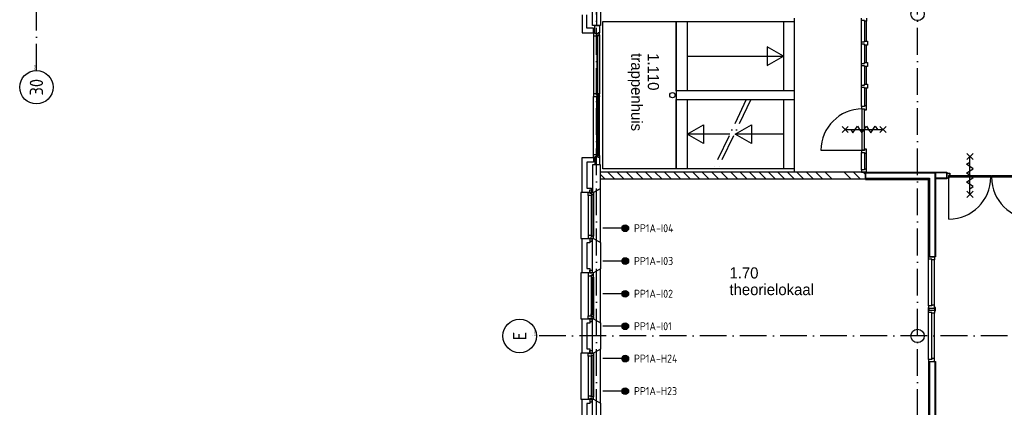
# Model space of a CAD drawing. Header units: millimetres. Extents: x -6587 to 112313, y 244 to 84344.
# Tile 9 of 42: x 4640 to 26720, y 32905 to 41598. Entities that reach past the tile are written whole.
import ezdxf
from ezdxf.enums import TextEntityAlignment as Align

# ---------------------------------------------------------------- set-up
doc = ezdxf.new("R2010")
doc.units = ezdxf.units.MM
doc.header["$LTSCALE"] = 100
doc.linetypes.add('DASHDOT', pattern=[9, 6, -1.5, 0, -1.5])
doc.layers.get('0').update_dxf_attribs({"linetype": 'CONTINUOUS'})
for name, color, linetype in [('AL$2----_STEMPEL', 7, 'CONTINUOUS'), ('AL$7----_STRAMIEN', 1, 'DASHDOT'), ('AL21----_BUITENWAND', 4, 'CONTINUOUS'), ('AL21K---_ISOLATIE', 1, 'CONTINUOUS'), ('AL22----_BINNENWAND', 7, 'CONTINUOUS'), ('AL24----_TRAPPEN', 7, 'CONTINUOUS'), ('AL28----_KONSTRUKTIE', 3, 'CONTINUOUS'), ('AL31----_BUITENKOZ', 7, 'CONTINUOUS'), ('AL32----_BINNENKOZ', 7, 'CONTINUOUS'), ('AL65----_BEVEILIGING', 7, 'CONTINUOUS'), ('ALN-----_BLOCKNAAM', 2, 'CONTINUOUS'), ('ALXA1---_RASTER50', 12, 'CONTINUOUS'), ('ALXAA---_GEWBETON', 12, 'CONTINUOUS'), ('ALXAB---_PREFABBETON', 1, 'CONTINUOUS'), ('ALXOU---_GLAS', 7, 'CONTINUOUS'), ('BOUW', 8, 'CONTINUOUS'), ('EB6441--_ATTRIB', 2, 'CONTINUOUS'), ('EL6441--_DATACOM', 3, 'CONTINUOUS')]:
    doc.layers.add(name, color=color, linetype=linetype)
doc.styles.add('1_8', font='iso', dxfattribs={"width": 0.7, "height": 1.8})
doc.styles.add('BURO-025', font='BUROFONT.shx', dxfattribs={"height": 250})
doc.styles.get("Standard").update_dxf_attribs({"font": 'iso.shx'})

# ---------------------------------------------------------------- blocks, each defined once
blk = doc.blocks.new('ES4X2')
for p, q in [((-0.45, 1.4), (-0.45, 2.6)), ((-0.15, 1.27), (-0.15, 2.73)), ((0.15, 1.27), (0.15, 2.73)), ((0.45, 1.4), (0.45, 2.6)), ((0, 1.25), (0, -3))]:
    blk.add_line(p, q)
blk.add_circle((0, 2), 0.75)
at = {"style": '1_8', "flags": 8}
for tag, p in [('NUMMER', (1.25, 3.5)), ('CODE', (-1.25, 3.5))]:
    blk.add_attdef(tag, text='', height=1.8, rotation=90, dxfattribs=at).set_placement(p, align=Align.MIDDLE_LEFT)
blk.add_attdef('M_CODE', text='', height=1.8, dxfattribs=at).set_placement((0, 0), align=Align.MIDDLE_CENTER)
blk = doc.blocks.new('1010')
at = {"layer": 'AL$7----_STRAMIEN', "color": 7, "linetype": 'Continuous'}
blk.add_circle((0, 750), 750, dxfattribs=at)
at = {"layer": 'AL$7----_STRAMIEN', "color": 3, "linetype": 'Continuous'}
blk.add_attdef('STR-NAAM', text='', height=600, rotation=360, dxfattribs=at).set_placement((0, 750), align=Align.MIDDLE)
at = {"layer": 'ALN-----_BLOCKNAAM', "linetype": 'Continuous'}
blk.add_text('1010', height=100, dxfattribs=at).set_placement((0, 0))
blk = doc.blocks.new('1011')
at = {"layer": 'AL$7----_STRAMIEN', "color": 7, "linetype": 'Continuous'}
blk.add_circle((-750, 0), 750, dxfattribs=at)
at = {"layer": 'AL$7----_STRAMIEN', "color": 3, "linetype": 'Continuous'}
blk.add_attdef('STR-NAAM', text='', height=600, rotation=360, dxfattribs=at).set_placement((-750, 0), align=Align.MIDDLE)
at = {"layer": 'ALN-----_BLOCKNAAM', "linetype": 'Continuous'}
blk.add_text('1011', height=100, dxfattribs=at).set_placement((0, 0))

msp = doc.modelspace()

# ---------------------------------------------------------------- linework, layer by layer
at = {"color": 8, "linetype": 'Continuous'}
for p, q in [((23514.8, 41580.5), (23514.8, 41630.5)), ((23581.8, 41580.5), (23514.8, 41580.5)), ((23581.8, 41563.5), (23581.8, 41580.5)), ((23628.8, 41563.5), (23581.8, 41563.5)), ((23628.8, 41630.5), (23628.8, 41563.5)), ((23514.8, 41046.5), (23514.8, 41102.5)), ((23514.8, 41102.5), (23581.8, 41102.5)), ((23581.8, 41102.5), (23581.8, 41119.5)), ((23581.8, 41119.5), (23653.8, 41119.5)), ((23653.8, 41119.5), (23653.8, 41029.5)), ((23581.8, 41046.5), (23514.8, 41046.5)), ((23581.8, 41029.5), (23581.8, 41046.5)), ((23653.8, 41029.5), (23581.8, 41029.5)), ((23581.8, 40617.5), (23581.8, 40634.5)), ((23581.8, 40634.5), (23653.8, 40634.5)), ((23653.8, 40634.5), (23653.8, 40544.5)), ((23514.8, 40561.5), (23514.8, 40617.5)), ((23514.8, 40617.5), (23581.8, 40617.5)), ((23581.8, 40561.5), (23514.8, 40561.5)), ((23581.8, 40544.5), (23581.8, 40561.5)), ((23653.8, 40544.5), (23581.8, 40544.5)), ((23514.8, 40076.5), (23514.8, 40132.5)), ((23514.8, 40132.5), (23581.8, 40132.5)), ((23581.8, 40076.5), (23514.8, 40076.5)), ((23581.8, 40132.5), (23581.8, 40149.5)), ((23581.8, 40149.5), (23653.8, 40149.5)), ((23581.8, 40059.5), (23581.8, 40076.5)), ((23653.8, 40059.5), (23581.8, 40059.5)), ((23653.8, 40149.5), (23653.8, 40059.5)), ((23581.8, 39647.5), (23514.8, 39647.5)), ((23514.8, 39647.5), (23514.8, 39601.5)), ((23514.8, 39601.5), (23581.8, 39601.5)), ((23628.8, 39664.5), (23581.8, 39664.5)), ((23581.8, 39664.5), (23581.8, 39647.5)), ((23581.8, 39601.5), (23581.8, 39574.5)), ((23581.8, 39574.5), (23628.8, 39574.5)), ((23628.8, 39574.5), (23628.8, 39664.5)), ((22604.8, 38669.5), (23534.8, 38669.5)), ((23581.8, 38667.5), (23514.8, 38667.5)), ((23514.8, 38667.5), (23514.8, 38621.5)), ((23628.8, 38694.5), (23581.8, 38694.5)), ((23581.8, 38694.5), (23581.8, 38667.5)), ((23628.8, 38604.5), (23628.8, 38694.5)), ((23514.8, 38621.5), (23581.8, 38621.5)), ((23581.8, 38621.5), (23581.8, 38604.5)), ((23581.8, 38604.5), (23628.8, 38604.5)), ((23581.8, 38228.5), (23514.8, 38228.5)), ((23514.8, 38228.5), (23514.8, 38178.5)), ((23628.8, 38245.5), (23581.8, 38245.5)), ((23581.8, 38245.5), (23581.8, 38228.5)), ((23628.8, 38178.5), (23628.8, 38245.5)), ((23514.8, 38178.5), (23628.8, 38178.5)), ((25432.8, 38158), (25499.8, 38158)), ((25432.8, 38044), (25432.8, 38158)), ((25476.3, 38044), (25432.8, 38044)), ((25499.8, 38111), (25476.3, 38111)), ((25476.3, 38111), (25476.3, 38044)), ((25478.3, 37123.5), (25478.3, 38064)), ((25499.8, 38158), (25499.8, 38111))]:
    msp.add_line(p, q, dxfattribs=at)
for centre, radius, start, end in [((23543.7, 38660.7), 938.9, 90.53799, 179.46201), ((25469.4, 38072.9), 949.5, 270.53799, 359.46201), ((27380.3, 38072.9), 949.5, 180.53799, 269.46201)]:
    msp.add_arc(centre, radius, start, end, dxfattribs=at)
at = {"layer": 'AL$2----_STEMPEL', "color": 8}
for p, q in [((17534.3, 39938.5), (17504.8, 39938.5)), ((17504.8, 39938.5), (17504.8, 39871.5)), ((17504.8, 39871.5), (17576.8, 39871.5)), ((17576.8, 39938.5), (17534.3, 39938.5)), ((17576.8, 39921.5), (17576.8, 39938.5)), ((17605.8, 39921.5), (17576.8, 39921.5)), ((17576.8, 39871.5), (17576.8, 39888.5)), ((17576.8, 39888.5), (17643.8, 39888.5)), ((17643.8, 39921.5), (17605.8, 39921.5)), ((17643.8, 39888.5), (17643.8, 39921.5))]:
    msp.add_line(p, q, dxfattribs=at)
at = {"layer": 'AL$7----_STRAMIEN', "color": 1}
for p, q in [((5014.8, 40457.6), (5014.8, 76734.4)), ((17574.8, 7509.2), (17574.8, 76734.4)), ((24774.8, 7509.2), (24774.8, 43669.6)), ((94298.3, 34506.8), (16060, 34506.8))]:
    msp.add_line(p, q, dxfattribs=at)
at = {"layer": 'AL21----_BUITENWAND', "color": 8}
for p, q in [((17254.8, 41705), (17254.8, 41305)), ((17354.8, 41405), (17354.8, 41705)), ((17254.8, 41305), (17504.8, 41305)), ((17504.8, 41405), (17354.8, 41405)), ((17504.8, 41305), (17504.8, 41405)), ((17254.8, 37720), (17254.8, 38505)), ((17254.8, 38505), (17504.8, 38505)), ((17504.8, 38505), (17504.8, 38405)), ((17504.8, 38405), (17354.8, 38405)), ((17354.8, 38405), (17354.8, 37820)), ((17354.8, 37820), (17464.8, 37820)), ((17464.8, 37820), (17464.8, 37720)), ((17464.8, 37720), (17254.8, 37720)), ((17254.8, 35920), (17254.8, 36690)), ((17254.8, 36690), (17423.8, 36690)), ((17423.8, 36690), (17423.8, 36590)), ((17423.8, 36590), (17354.8, 36590)), ((17354.8, 36590), (17354.8, 36020)), ((17354.8, 36020), (17423.8, 36020)), ((17423.8, 36020), (17423.8, 35920)), ((17423.8, 35920), (17254.8, 35920)), ((17254.8, 34120), (17254.8, 34890)), ((17254.8, 34890), (17423.8, 34890)), ((17423.8, 34890), (17423.8, 34790)), ((17423.8, 34790), (17354.8, 34790)), ((17354.8, 34790), (17354.8, 34220)), ((17423.8, 34120), (17254.8, 34120)), ((17354.8, 34220), (17423.8, 34220)), ((17423.8, 34220), (17423.8, 34120)), ((17254.8, 32320), (17254.8, 33090)), ((17254.8, 33090), (17423.8, 33090)), ((17423.8, 32990), (17354.8, 32990)), ((17354.8, 32990), (17354.8, 32420)), ((17423.8, 33090), (17423.8, 32990))]:
    msp.add_line(p, q, dxfattribs=at)
at = {"layer": 'AL21K---_ISOLATIE', "color": 8, "linetype": 'Continuous'}
for p, q in [((17484.8, 36020), (17484.8, 36590)), ((17484.8, 34220), (17484.8, 34790)), ((17484.8, 32420), (17484.8, 32990))]:
    msp.add_line(p, q, dxfattribs=at)
at = {"layer": 'AL22----_BINNENWAND', "color": 8}
for p, q in [((23608.8, 38180.5), (25174.8, 38180.5)), ((23608.8, 38030.5), (23608.8, 38180.5)), ((25024.8, 38030.5), (23608.8, 38030.5)), ((25024.8, 36280), (25024.8, 38030.5)), ((25174.8, 38180.5), (25174.8, 36280)), ((25174.8, 38030), (25174.8, 38180)), ((25174.8, 38180), (25432.8, 38180)), ((25432.8, 38030), (25174.8, 38030)), ((25432.8, 38180), (25432.8, 38030)), ((25174.8, 36280), (25024.8, 36280)), ((25024.8, 32356.1), (25024.8, 33930)), ((25024.8, 33930), (25174.8, 33930)), ((25174.8, 33930), (25174.8, 32356.1))]:
    msp.add_line(p, q, dxfattribs=at)
at = {"layer": 'AL22----_BINNENWAND', "color": 8, "linetype": 'Continuous'}
for p, q in [((23608.8, 38165.5), (25159.8, 38165.5)), ((23608.8, 38045.5), (25039.8, 38045.5)), ((23608.8, 38015.5), (25009.8, 38015.5)), ((25009.8, 38015.5), (25009.8, 36280)), ((25039.8, 38045.5), (25039.8, 36280)), ((25159.8, 38165.5), (25159.8, 36280)), ((25432.8, 38165), (25174.8, 38165)), ((25432.8, 38045), (25174.8, 38045)), ((25039.8, 33930), (25039.8, 32356.1)), ((25159.8, 33930), (25159.8, 32356.1))]:
    msp.add_line(p, q, dxfattribs=at)
at = {"layer": 'AL24----_TRAPPEN', "color": 8}
for p, q in [((17714.8, 38255), (17714.8, 41555)), ((17714.8, 41555), (19364.8, 41555)), ((19364.8, 41555), (19364.8, 38255)), ((19364.8, 41555), (22004.8, 41555)), ((19364.8, 40005), (19364.8, 41555)), ((19604.8, 41555), (19604.8, 40005)), ((21764.8, 41555), (21764.8, 40005)), ((22004.8, 41635), (22004.8, 38175)), ((22004.8, 41555), (22004.8, 40005)), ((21764.8, 40780), (21398.3, 40991.6)), ((21398.3, 40991.6), (21398.3, 40568.4)), ((19604.8, 40780), (21764.8, 40780)), ((21398.3, 40568.4), (21764.8, 40780)), ((22004.8, 40005), (19364.8, 40005)), ((19364.8, 39805), (22004.8, 39805)), ((19364.8, 38255), (19364.8, 39805)), ((19604.8, 39805), (19604.8, 38255)), ((21764.8, 39805), (21764.8, 38255)), ((22004.8, 39805), (22004.8, 38255)), ((19604.8, 39030), (19971.4, 39241.6)), ((19971.4, 39241.6), (19971.4, 38818.4)), ((20687.8, 39030), (21054.3, 39241.6)), ((21054.3, 39241.6), (21054.3, 38818.4)), ((20564.5, 39030), (19604.8, 39030)), ((19971.4, 38818.4), (19604.8, 39030)), ((21764.8, 39030), (20687.8, 39030)), ((21054.3, 38818.4), (20687.8, 39030)), ((19364.8, 38255), (17714.8, 38255)), ((22004.8, 38255), (19364.8, 38255))]:
    msp.add_line(p, q, dxfattribs=at)
at = {"layer": 'AL24----_TRAPPEN', "color": 8, "linetype": 'DASHDOT'}
for p, q in [((20934.5, 39805), (20194.5, 38255)), ((21034.5, 39805), (20294.5, 38255))]:
    msp.add_line(p, q, dxfattribs=at)
at = {"layer": 'AL24----_TRAPPEN', "color": 8}
msp.add_circle((19277.8, 39905), 60, dxfattribs=at)
at = {"layer": 'AL28----_KONSTRUKTIE', "color": 8}
for p, q in [((17484.8, 41465), (17484.8, 42090)), ((17664.8, 42090), (17664.8, 41465)), ((17664.8, 41465), (17484.8, 41465)), ((17664.8, 38345.1), (17484.8, 38345.1)), ((17484.8, 38345.1), (17484.8, 37720)), ((17664.8, 37812.4), (17664.8, 38345.1)), ((23608.8, 38180), (17664.8, 38180)), ((17664.8, 38030), (23608.8, 38030)), ((23608.8, 38030), (23608.8, 38180)), ((17504.8, 37720), (17664.8, 37812.4)), ((17354.8, 37741), (17354.8, 37741)), ((17484.8, 37720), (17504.8, 37720)), ((17484.8, 36690), (17504.8, 36690)), ((17484.8, 35920), (17484.8, 36690)), ((17504.8, 36690), (17664.8, 36597.6)), ((17664.8, 36597.6), (17664.8, 36012.4)), ((17664.8, 36012.4), (17504.8, 35920)), ((17504.8, 35920), (17484.8, 35920)), ((17484.8, 34890), (17504.8, 34890)), ((17484.8, 34120), (17484.8, 34890)), ((17504.8, 34890), (17664.8, 34797.6)), ((17664.8, 34797.6), (17664.8, 34212.4)), ((17504.8, 34120), (17484.8, 34120)), ((17664.8, 34212.4), (17504.8, 34120)), ((17484.8, 33090), (17504.8, 33090)), ((17484.8, 32320), (17484.8, 33090)), ((17504.8, 33090), (17664.8, 32997.6)), ((17664.8, 32997.6), (17664.8, 32412.4))]:
    msp.add_line(p, q, dxfattribs=at)
for centre in [(24774.8, 41726), (24774.8, 34505)]:
    msp.add_circle(centre, 150, dxfattribs=at)
at = {"layer": 'AL31----_BUITENKOZ', "color": 8}
for p, q in [((17534.3, 41305), (17504.8, 41305)), ((17504.8, 41305), (17504.8, 41238)), ((17534.3, 41291), (17534.3, 41465)), ((17534.3, 41465), (17643.8, 41465)), ((17534.3, 41291), (17534.3, 41305)), ((17614.3, 41291), (17534.3, 41291)), ((17643.8, 41305), (17614.3, 41305)), ((17614.3, 41305), (17614.3, 41291)), ((17643.8, 41465), (17643.8, 41305)), ((17643.8, 41255), (17643.8, 41305)), ((17504.8, 41238), (17576.8, 41238)), ((17504.8, 41238), (17504.8, 39938.5)), ((17576.8, 41238), (17576.8, 41255)), ((17576.8, 41255), (17643.8, 41255)), ((17576.8, 41238), (17576.8, 41255)), ((17576.8, 41255), (17605.8, 41255)), ((17580.8, 41238), (17576.8, 41238)), ((17601.8, 41251), (17580.8, 41251)), ((17580.8, 41251), (17580.8, 41238)), ((17601.8, 41238), (17601.8, 41251)), ((17605.8, 41238), (17601.8, 41238)), ((17605.8, 41255), (17643.8, 41255)), ((17605.8, 41238), (17605.8, 41255)), ((17605.8, 41255), (17605.8, 41238)), ((17643.8, 41238), (17605.8, 41238)), ((17643.8, 41255), (17643.8, 41238)), ((17643.8, 41238), (17643.8, 39938.5)), ((17504.8, 38572), (17504.8, 39871.5)), ((17580.8, 39938.5), (17576.8, 39938.5)), ((17576.8, 39938.5), (17576.8, 39921.5)), ((17576.8, 39921.5), (17605.8, 39921.5)), ((17576.8, 39871.5), (17576.8, 39888.5)), ((17576.8, 39888.5), (17605.8, 39888.5)), ((17580.8, 39871.5), (17576.8, 39871.5)), ((17580.8, 39925.5), (17580.8, 39938.5)), ((17601.8, 39925.5), (17580.8, 39925.5)), ((17601.8, 39884.5), (17580.8, 39884.5)), ((17580.8, 39884.5), (17580.8, 39871.5)), ((17605.8, 39938.5), (17601.8, 39938.5)), ((17601.8, 39938.5), (17601.8, 39925.5)), ((17601.8, 39871.5), (17601.8, 39884.5)), ((17605.8, 39871.5), (17601.8, 39871.5)), ((17643.8, 39938.5), (17605.8, 39938.5)), ((17605.8, 39938.5), (17605.8, 39921.5)), ((17605.8, 39921.5), (17605.8, 39938.5)), ((17605.8, 39921.5), (17643.8, 39921.5)), ((17605.8, 39888.5), (17643.8, 39888.5)), ((17605.8, 39871.5), (17605.8, 39888.5)), ((17605.8, 39888.5), (17605.8, 39871.5)), ((17643.8, 39871.5), (17605.8, 39871.5)), ((17643.8, 39921.5), (17643.8, 39938.5)), ((17643.8, 39888.5), (17643.8, 39871.5)), ((17643.8, 38572), (17643.8, 39871.5)), ((17504.8, 38505.1), (17504.8, 38572.1)), ((17504.8, 38572.1), (17576.8, 38572.1)), ((17534.3, 38505.1), (17504.8, 38505.1)), ((17614.3, 38519.1), (17534.3, 38519.1)), ((17534.3, 38519.1), (17534.3, 38505.1)), ((17534.3, 38505.1), (17534.3, 38345.1)), ((17576.8, 38572.1), (17576.8, 38555.1)), ((17580.8, 38572.1), (17576.8, 38572.1)), ((17576.8, 38572.1), (17576.8, 38555.1)), ((17576.8, 38555.1), (17643.8, 38555.1)), ((17576.8, 38555.1), (17605.8, 38555.1)), ((17580.8, 38559.1), (17580.8, 38572.1)), ((17601.8, 38559.1), (17580.8, 38559.1)), ((17605.8, 38572.1), (17601.8, 38572.1)), ((17601.8, 38572.1), (17601.8, 38559.1)), ((17643.8, 38572.1), (17605.8, 38572.1)), ((17605.8, 38572.1), (17605.8, 38555.1)), ((17605.8, 38555.1), (17605.8, 38572.1)), ((17605.8, 38555.1), (17643.8, 38555.1)), ((17614.3, 38505.1), (17614.3, 38519.1)), ((17643.8, 38505.1), (17614.3, 38505.1)), ((17643.8, 38555.1), (17643.8, 38572.1)), ((17643.8, 38555.1), (17643.8, 38505.1)), ((17643.8, 38505.1), (17643.8, 38345.1)), ((17423.8, 37710), (17423.8, 37781)), ((17423.8, 37781), (17479.8, 37781)), ((17479.8, 37781), (17479.8, 37710)), ((17664.8, 37812.4), (17504.8, 37720)), ((17664.8, 36597.6), (17664.8, 37812.4)), ((17504.8, 37720), (17224.8, 37720)), ((17224.8, 37720), (17224.8, 36690)), ((17390.8, 37653), (17390.8, 36757)), ((17479.8, 37710), (17423.8, 37710)), ((17504.8, 37670), (17504.8, 36740)), ((17224.8, 36690), (17504.8, 36690)), ((17479.8, 36700), (17423.8, 36700)), ((17423.8, 36700), (17423.8, 36629)), ((17479.8, 36629), (17479.8, 36700)), ((17504.8, 36690), (17664.8, 36597.6)), ((17423.8, 36629), (17479.8, 36629)), ((17664.8, 36012.4), (17504.8, 35920)), ((17664.8, 34797.6), (17664.8, 36012.4)), ((17504.8, 35920), (17224.8, 35920)), ((17224.8, 35920), (17224.8, 34890)), ((17423.8, 35920), (17390.8, 35920)), ((17390.8, 35920), (17390.8, 35853)), ((17390.8, 35853), (17453.8, 35853)), ((17390.8, 35853), (17390.8, 34957)), ((17423.8, 35910), (17423.8, 35981)), ((17423.8, 35981), (17479.8, 35981)), ((17423.8, 35910), (17423.8, 35920)), ((17479.8, 35910), (17423.8, 35910)), ((17479.8, 35910), (17423.8, 35910)), ((17453.8, 35853), (17453.8, 35870)), ((17453.8, 35870), (17468.8, 35870)), ((17468.8, 35858.3), (17453.8, 35858.3)), ((17453.8, 35858.3), (17453.8, 35853)), ((17453.8, 35853), (17453.8, 35805.9)), ((17453.8, 35805.9), (17466.8, 35803.8)), ((17453.8, 35805.9), (17453.8, 35004.1)), ((17466.8, 35803.8), (17466.8, 35820.8)), ((17466.8, 35820.8), (17507.8, 35820.8)), ((17468.8, 35870), (17468.8, 35876)), ((17468.8, 35876), (17504.8, 35876)), ((17468.8, 35850.3), (17468.8, 35858.3)), ((17473.8, 35850.3), (17468.8, 35850.3)), ((17503.6, 35872.8), (17473.8, 35872.8)), ((17473.8, 35872.8), (17473.8, 35850.3)), ((17479.8, 35981), (17479.8, 35910)), ((17504.8, 35920), (17479.8, 35920)), ((17479.8, 35920), (17479.8, 35910)), ((17505.5, 35820.8), (17492, 35820.8)), ((17492, 35820.8), (17492, 35803.8)), ((17492, 35803.8), (17505.5, 35803.8)), ((17503.6, 35865.7), (17503.6, 35872.8)), ((17507.8, 35863.3), (17503.6, 35865.7)), ((17504.8, 35876), (17504.8, 35920)), ((17505.5, 35803.8), (17505.5, 35820.8)), ((17507.8, 35820.8), (17507.8, 35863.3)), ((17507.8, 35820.8), (17507.8, 34989.2)), ((17224.8, 34890), (17504.8, 34890)), ((17390.8, 34890), (17390.8, 34957)), ((17390.8, 34957), (17453.8, 34957)), ((17423.8, 34890), (17390.8, 34890)), ((17479.8, 34900), (17423.8, 34900)), ((17423.8, 34900), (17423.8, 34829)), ((17479.8, 34900), (17423.8, 34900)), ((17423.8, 34900), (17423.8, 34890)), ((17453.8, 35004.1), (17466.8, 35006.2)), ((17453.8, 34957), (17453.8, 35004.1)), ((17453.8, 34957), (17453.8, 34940)), ((17453.8, 34951.7), (17453.8, 34957)), ((17468.8, 34951.7), (17453.8, 34951.7)), ((17453.8, 34940), (17468.8, 34940)), ((17466.8, 35006.2), (17466.8, 34989.2)), ((17466.8, 34989.2), (17507.8, 34989.2)), ((17473.8, 34959.7), (17468.8, 34959.7)), ((17468.8, 34959.7), (17468.8, 34951.7)), ((17468.8, 34940), (17468.8, 34934)), ((17468.8, 34934), (17504.8, 34934)), ((17473.8, 34937.2), (17473.8, 34959.7)), ((17503.6, 34937.2), (17473.8, 34937.2)), ((17479.8, 34829), (17479.8, 34900)), ((17479.8, 34890), (17479.8, 34900)), ((17504.8, 34890), (17479.8, 34890)), ((17492, 34989.2), (17492, 35006.2)), ((17492, 35006.2), (17505.5, 35006.2)), ((17505.5, 34989.2), (17492, 34989.2)), ((17507.8, 34946.7), (17503.6, 34944.2)), ((17503.6, 34944.2), (17503.6, 34937.2)), ((17504.8, 34934), (17504.8, 34890)), ((17504.8, 34890), (17664.8, 34797.6)), ((17505.5, 35006.2), (17505.5, 34989.2)), ((17507.8, 34989.2), (17507.8, 34946.7)), ((17423.8, 34829), (17479.8, 34829)), ((17504.8, 34120), (17224.8, 34120)), ((17224.8, 34120), (17224.8, 33090)), ((17390.8, 34053), (17390.8, 33157)), ((17423.8, 34110), (17423.8, 34181)), ((17423.8, 34181), (17479.8, 34181)), ((17479.8, 34110), (17423.8, 34110)), ((17479.8, 34181), (17479.8, 34110)), ((17664.8, 34212.4), (17504.8, 34120)), ((17504.8, 34070), (17504.8, 33140)), ((17664.8, 32997.6), (17664.8, 34212.4)), ((17224.8, 33090), (17504.8, 33090)), ((17479.8, 33100), (17423.8, 33100)), ((17423.8, 33100), (17423.8, 33029)), ((17423.8, 33029), (17479.8, 33029)), ((17479.8, 33029), (17479.8, 33100)), ((17504.8, 33090), (17664.8, 32997.6))]:
    msp.add_line(p, q, dxfattribs=at)
at = {"layer": 'AL31----_BUITENKOZ', "color": 8, "linetype": 'Continuous'}
for p, q in [((25478.3, 38064), (25478.3, 38105)), ((25478.3, 38105), (26418.8, 38105)), ((26418.8, 38064), (25478.3, 38064)), ((26418.8, 38105), (26418.8, 38064)), ((26430.8, 38064), (26430.8, 38105)), ((26430.8, 38105), (27369.3, 38105)), ((27369.3, 38064), (26430.8, 38064)), ((17390.8, 37653), (17390.8, 37720)), ((17390.8, 37720), (17423.8, 37720)), ((17453.8, 37653), (17390.8, 37653)), ((17390.8, 37653), (17390.8, 37653)), ((17390.8, 37653), (17390.8, 37653)), ((17390.8, 37653), (17390.8, 37653)), ((17390.8, 37653), (17390.8, 37653)), ((17423.8, 37720), (17423.8, 37710)), ((17423.8, 37710), (17479.8, 37710)), ((17504.8, 37670), (17453.8, 37670)), ((17453.8, 37670), (17453.8, 37653)), ((17478.8, 37665), (17457.8, 37665)), ((17457.8, 37665), (17457.8, 36745)), ((17478.8, 36745), (17478.8, 37665)), ((17479.8, 37710), (17479.8, 37720)), ((17479.8, 37720), (17479.8, 37720)), ((17479.8, 37720), (17504.8, 37720)), ((17504.8, 37720), (17504.8, 37670)), ((17504.8, 37670), (17504.8, 37670)), ((17453.8, 36757), (17390.8, 36757)), ((17390.8, 36757), (17390.8, 36757)), ((17390.8, 36757), (17390.8, 36757)), ((17390.8, 36757), (17390.8, 36757)), ((17390.8, 36757), (17390.8, 36757)), ((17390.8, 36757), (17390.8, 36690)), ((17390.8, 36690), (17423.8, 36690)), ((17423.8, 36690), (17423.8, 36700)), ((17423.8, 36700), (17479.8, 36700)), ((17453.8, 36740), (17453.8, 36757)), ((17504.8, 36740), (17453.8, 36740)), ((17457.8, 36745), (17478.8, 36745)), ((17479.8, 36700), (17479.8, 36690)), ((17479.8, 36690), (17479.8, 36690)), ((17479.8, 36690), (17504.8, 36690)), ((17504.8, 36740), (17504.8, 36740)), ((17504.8, 36690), (17504.8, 36740)), ((17489.8, 35818.8), (17468.8, 35818.8)), ((17468.8, 35818.8), (17468.8, 34991.2)), ((17489.8, 34991.2), (17489.8, 35818.8)), ((17468.8, 34991.2), (17489.8, 34991.2)), ((17390.8, 34053), (17390.8, 34120)), ((17390.8, 34120), (17423.8, 34120)), ((17453.8, 34053), (17390.8, 34053)), ((17390.8, 34053), (17390.8, 34053)), ((17390.8, 34053), (17390.8, 34053)), ((17390.8, 34053), (17390.8, 34053)), ((17390.8, 34053), (17390.8, 34053)), ((17423.8, 34120), (17423.8, 34110)), ((17423.8, 34110), (17479.8, 34110)), ((17504.8, 34070), (17453.8, 34070)), ((17453.8, 34070), (17453.8, 34053)), ((17478.8, 34065), (17457.8, 34065)), ((17457.8, 34065), (17457.8, 33145)), ((17478.8, 33145), (17478.8, 34065)), ((17479.8, 34110), (17479.8, 34120)), ((17479.8, 34120), (17479.8, 34120)), ((17479.8, 34120), (17504.8, 34120)), ((17504.8, 34120), (17504.8, 34070)), ((17504.8, 34070), (17504.8, 34070)), ((17453.8, 33157), (17390.8, 33157)), ((17390.8, 33157), (17390.8, 33157)), ((17390.8, 33157), (17390.8, 33157)), ((17390.8, 33157), (17390.8, 33157)), ((17390.8, 33157), (17390.8, 33157)), ((17390.8, 33157), (17390.8, 33090)), ((17453.8, 33140), (17453.8, 33157)), ((17504.8, 33140), (17453.8, 33140)), ((17457.8, 33145), (17478.8, 33145)), ((17504.8, 33140), (17504.8, 33140)), ((17504.8, 33090), (17504.8, 33140)), ((17390.8, 33090), (17423.8, 33090)), ((17423.8, 33090), (17423.8, 33100)), ((17423.8, 33100), (17479.8, 33100)), ((17479.8, 33100), (17479.8, 33090)), ((17479.8, 33090), (17479.8, 33090)), ((17479.8, 33090), (17504.8, 33090))]:
    msp.add_line(p, q, dxfattribs=at)
at = {"layer": 'AL32----_BINNENKOZ', "color": 8}
for p, q in [((23514.8, 41102.5), (23514.8, 41580.5)), ((23581.8, 41563.5), (23581.8, 41119.5)), ((23628.8, 41119.5), (23628.8, 41563.5)), ((23514.8, 40617.5), (23514.8, 41046.5)), ((23581.8, 41029.5), (23581.8, 40634.5)), ((23628.8, 40634.5), (23628.8, 41029.5)), ((23514.8, 40132.5), (23514.8, 40561.5)), ((23581.8, 40544.5), (23581.8, 40149.5)), ((23628.8, 40149.5), (23628.8, 40544.5)), ((23514.8, 39647.5), (23514.8, 40076.5)), ((23581.8, 40059.5), (23581.8, 39664.5)), ((23628.8, 39664.5), (23628.8, 40059.5)), ((23514.8, 38228.5), (23514.8, 38621.5)), ((23581.8, 38604.5), (23581.8, 38245.5)), ((23628.8, 38245.5), (23628.8, 38604.5)), ((25017.8, 36280), (25156.8, 36280)), ((25017.8, 36230), (25017.8, 36280)), ((25093.8, 36230), (25017.8, 36230)), ((25017.8, 35180), (25017.8, 36230)), ((25093.8, 36213), (25093.8, 36230)), ((25156.8, 36213), (25093.8, 36213)), ((25093.8, 35197), (25093.8, 36213)), ((25156.8, 36280), (25156.8, 36213)), ((25156.8, 35197), (25156.8, 36213)), ((25093.8, 35180), (25017.8, 35180)), ((25017.8, 35180), (25017.8, 35130)), ((25017.8, 35130), (25156.8, 35130)), ((25019.3, 35130), (25019.3, 35142.5)), ((25019.3, 35142.5), (25037.3, 35142.5)), ((25019.3, 35067.5), (25019.3, 35130)), ((25037.3, 35080), (25037.3, 35130)), ((25037.3, 35130), (25042.8, 35130)), ((25156.8, 35197), (25093.8, 35197)), ((25093.8, 35197), (25093.8, 35180)), ((25156.8, 35130), (25156.8, 35197)), ((25162.3, 35130), (25156.8, 35130)), ((25180.3, 35142.5), (25162.3, 35142.5)), ((25162.3, 35080), (25162.3, 35130)), ((25180.3, 35130), (25180.3, 35142.5)), ((25180.3, 35067.5), (25180.3, 35130)), ((25017.8, 35080), (25156.8, 35080)), ((25017.8, 35030), (25017.8, 35080)), ((25093.8, 35030), (25017.8, 35030)), ((25017.8, 33980), (25017.8, 35030)), ((25037.3, 35067.5), (25019.3, 35067.5)), ((25042.8, 35080), (25037.3, 35080)), ((25037.3, 35080), (25037.3, 35067.5)), ((25093.8, 35013), (25093.8, 35030)), ((25156.8, 35013), (25093.8, 35013)), ((25093.8, 33997), (25093.8, 35013)), ((25156.8, 35080), (25162.3, 35080)), ((25156.8, 35080), (25156.8, 35013)), ((25156.8, 33997), (25156.8, 35013)), ((25162.3, 35080), (25162.3, 35067.5)), ((25162.3, 35067.5), (25180.3, 35067.5)), ((25093.8, 33980), (25017.8, 33980)), ((25017.8, 33980), (25017.8, 33930)), ((25017.8, 33930), (25156.8, 33930)), ((25156.8, 33997), (25093.8, 33997)), ((25093.8, 33997), (25093.8, 33980)), ((25156.8, 33930), (25156.8, 33997))]:
    msp.add_line(p, q, dxfattribs=at)
at = {"layer": 'AL32----_BINNENKOZ', "color": 8, "linetype": 'Continuous'}
for p, q in [((23534.8, 39599.5), (23575.8, 39599.5)), ((23534.8, 38669.5), (23534.8, 39599.5)), ((23575.8, 39599.5), (23575.8, 38669.5)), ((23575.8, 38669.5), (23534.8, 38669.5))]:
    msp.add_line(p, q, dxfattribs=at)
at = {"layer": 'AL65----_BEVEILIGING', "color": 8, "linetype": 'Continuous'}
for p, q in [((23080.8, 39204.5), (23220.8, 39064.5)), ((23080.8, 39064.5), (23220.8, 39204.5)), ((23150.8, 39134.5), (24000.8, 39134.5)), ((23275.8, 39134.5), (23325.8, 39059.5)), ((23325.8, 39059.5), (23425.8, 39209.5)), ((23425.8, 39209.5), (23475.8, 39134.5)), ((23475.8, 39134.5), (23525.8, 39059.5)), ((23525.8, 39059.5), (23625.8, 39209.5)), ((23625.8, 39209.5), (23675.8, 39134.5)), ((23675.8, 39134.5), (23725.8, 39059.5)), ((23725.8, 39059.5), (23825.8, 39209.5)), ((23825.8, 39209.5), (23875.8, 39134.5)), ((23930.8, 39204.5), (24070.8, 39064.5)), ((23930.8, 39064.5), (24070.8, 39204.5)), ((25878.6, 38460), (26018.6, 38600)), ((26018.6, 38460), (25878.6, 38600)), ((25948.6, 37680), (25948.6, 38530)), ((25873.6, 38355), (25948.6, 38405)), ((26023.6, 38255), (25873.6, 38355)), ((25873.6, 38155), (25948.6, 38205)), ((25948.6, 38205), (26023.6, 38255)), ((26023.6, 38055), (25873.6, 38155)), ((25873.6, 37955), (25948.6, 38005)), ((25948.6, 38005), (26023.6, 38055)), ((26023.6, 37855), (25873.6, 37955)), ((25948.6, 37805), (26023.6, 37855)), ((25878.6, 37610), (26018.6, 37750)), ((26018.6, 37610), (25878.6, 37750))]:
    msp.add_line(p, q, dxfattribs=at)
at = {"layer": 'ALXA1---_RASTER50', "color": 8}
msp.add_line((23608, 38180), (23608, 38030), dxfattribs=at)
at = {"layer": 'ALXAA---_GEWBETON', "color": 8}
msp.add_line((17574.8, 42090), (17574.8, 41465), dxfattribs=at)
at = {"layer": 'ALXAB---_PREFABBETON', "color": 8}
for p, q in [((17664.8, 38128.8), (17763.6, 38030)), ((17825.8, 38180), (17975.8, 38030)), ((18037.9, 38180), (18187.9, 38030)), ((18250, 38180), (18400, 38030)), ((18462.2, 38180), (18612.2, 38030)), ((18674.3, 38180), (18824.3, 38030)), ((18886.4, 38180), (19036.4, 38030)), ((19098.6, 38180), (19248.6, 38030)), ((19310.7, 38180), (19460.7, 38030)), ((19522.8, 38180), (19672.8, 38030)), ((19735, 38180), (19885, 38030)), ((19947.1, 38180), (20097.1, 38030)), ((20159.2, 38180), (20309.2, 38030)), ((20371.4, 38180), (20521.4, 38030)), ((20583.5, 38180), (20733.5, 38030)), ((20795.6, 38180), (20945.6, 38030)), ((21007.8, 38180), (21157.8, 38030)), ((21219.9, 38180), (21369.9, 38030)), ((21432, 38180), (21582, 38030)), ((21644.2, 38180), (21794.2, 38030)), ((21856.3, 38180), (22006.3, 38030)), ((22068.4, 38180), (22218.4, 38030)), ((22280.5, 38180), (22430.5, 38030)), ((22492.7, 38180), (22642.7, 38030)), ((22704.8, 38180), (22854.8, 38030)), ((23129.1, 38180), (23279.1, 38030)), ((23341.2, 38180), (23491.2, 38030)), ((23553.3, 38180), (23608.8, 38124.5))]:
    msp.add_line(p, q, dxfattribs=at)
at = {"layer": 'ALXOU---_GLAS', "color": 8}
for p, q in [((17601.8, 41251), (17580.8, 41251)), ((17580.8, 41251), (17580.8, 39925.5)), ((17601.8, 39925.5), (17601.8, 41251)), ((17580.8, 39925.5), (17601.8, 39925.5)), ((17580.8, 39884.5), (17601.8, 39884.5)), ((17580.8, 38559), (17580.8, 39884.5)), ((17601.8, 39884.5), (17601.8, 38559)), ((17601.8, 38559), (17580.8, 38559))]:
    msp.add_line(p, q, dxfattribs=at)

# ---------------------------------------------------------------- block references
at = {"layer": 'AL$7----_STRAMIEN', "xscale": 0.5, "yscale": 0.5, "zscale": 0.5, "rotation": 90}
for name, p, values in [('1011', (5014.8, 40457.6), {'STR-NAAM': '30'}), ('1010', (16226.9, 34505), {'STR-NAAM': 'E'})]:
    msp.add_blockref(name, p, dxfattribs=at).add_auto_attribs(values)
at = {"layer": 'EL6441--_DATACOM'}
ref = msp.add_blockref('ES4X2', (18020, 36920.5), dxfattribs=dict(at, xscale=100, yscale=100, zscale=100, rotation=270))
ref.add_attrib('CODE', 'PP1A-I04', dxfattribs={"layer": 'EB6441--_ATTRIB', "color": 1, "height": 180, "style": '1_8', "flags": 8}).set_placement((18415, 36921.5), align=Align.MIDDLE_LEFT)
ref = msp.add_blockref('ES4X2', (18020, 36185.5), dxfattribs=dict(at, xscale=100, yscale=100, zscale=100, rotation=270))
ref.add_attrib('CODE', 'PP1A-I03', dxfattribs={"layer": 'EB6441--_ATTRIB', "color": 1, "height": 180, "style": '1_8', "flags": 8}).set_placement((18415, 36186.5), align=Align.MIDDLE_LEFT)
ref = msp.add_blockref('ES4X2', (18020, 35450.5), dxfattribs=dict(at, xscale=100, yscale=100, zscale=100, rotation=270))
ref.add_attrib('CODE', 'PP1A-I02', dxfattribs={"layer": 'EB6441--_ATTRIB', "color": 1, "height": 180, "style": '1_8', "flags": 8}).set_placement((18415, 35451.5), align=Align.MIDDLE_LEFT)
ref = msp.add_blockref('ES4X2', (18020, 34722.5), dxfattribs=dict(at, xscale=100, yscale=100, zscale=100, rotation=270))
ref.add_attrib('CODE', 'PP1A-I01', dxfattribs={"layer": 'EB6441--_ATTRIB', "color": 1, "height": 180, "style": '1_8', "flags": 8}).set_placement((18415, 34723.5), align=Align.MIDDLE_LEFT)
ref = msp.add_blockref('ES4X2', (18020, 33996.5), dxfattribs=dict(at, xscale=100, yscale=100, zscale=100, rotation=270))
ref.add_attrib('CODE', 'PP1A-H24', dxfattribs={"layer": 'EB6441--_ATTRIB', "color": 1, "height": 180, "style": '1_8', "flags": 8}).set_placement((18415, 33997.5), align=Align.MIDDLE_LEFT)
ref = msp.add_blockref('ES4X2', (18020, 33267.5), dxfattribs=dict(at, xscale=100, yscale=100, zscale=100, rotation=270))
ref.add_attrib('CODE', 'PP1A-H23', dxfattribs={"layer": 'EB6441--_ATTRIB', "color": 1, "height": 180, "style": '1_8', "flags": 8}).set_placement((18415, 33268.5), align=Align.MIDDLE_LEFT)

# ---------------------------------------------------------------- texts
at = {"layer": 'BOUW', "style": 'BURO-025'}
for s, p in [('trappenhuis', (18352.3, 40847.1)), ('1.110', (18725.3, 40847.1))]:
    msp.add_text(s, height=250, rotation=270, dxfattribs=at).set_placement(p)
for s, p in [('1.70', (20556, 35793.9)), ('theorielokaal', (20556, 35420.9))]:
    msp.add_text(s, height=250, dxfattribs=at).set_placement(p)

doc.saveas('drawing.dxf')
